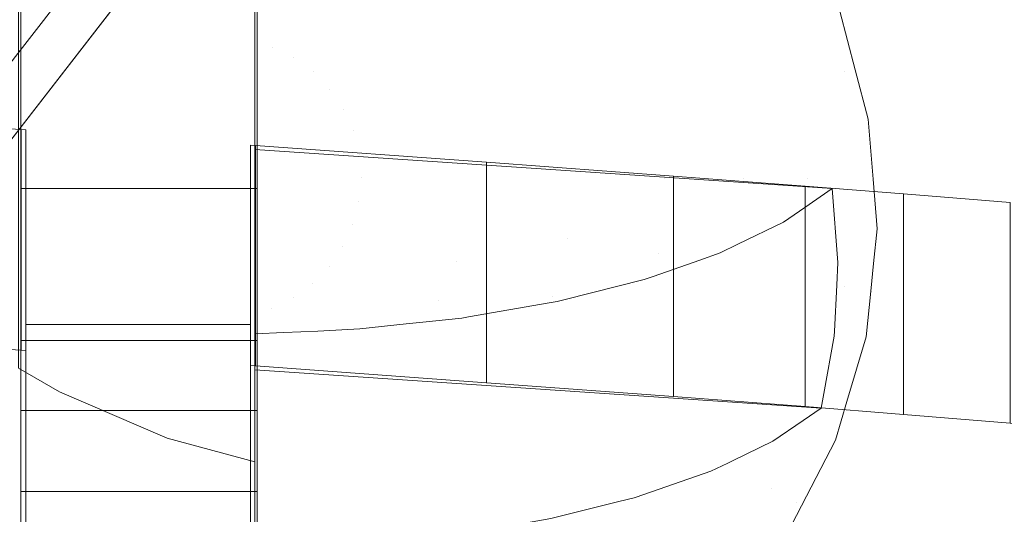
# Model space of a CAD drawing. Header units: millimetres. Extents: x -211 to 218, y -248 to 286.
# Tile 167 of 214: x 101 to 126, y 115 to 127. Entities that reach past the tile are written whole.
import ezdxf

# ---------------------------------------------------------------- set-up
doc = ezdxf.new("R2010")
doc.units = ezdxf.units.MM
doc.header["$LTSCALE"] = 25.4
doc.layers.add('None', color=7, linetype='Continuous', lineweight=9)

msp = doc.modelspace()

# ---------------------------------------------------------------- linework, layer by layer
at = {"layer": 'None', "color": 7, "linetype": 'Continuous', "lineweight": 9}
for points, invisible_edges in [([(205.116, 271.427, -415.145), (204.746, 272.823, -414.705), (122.092, 127.601, -22.845), (122.485, 126.115, -23.313)], 10), ([(172.511, 271.511, -421.991), (172.345, 269.893, -422.626), (89.691, 124.67, -30.765), (89.97, 127.399, -29.695)], 10), ([(205.325, 270.639, -415.393), (205.116, 271.427, -415.145), (122.485, 126.115, -23.313)], 10), ([(122.485, 126.115, -23.313), (122.817, 124.861, -23.707), (205.472, 270.083, -415.568), (205.325, 270.639, -415.393)], 10), ([(205.593, 268.59, -416.096), (205.472, 270.083, -415.568), (122.817, 124.861, -23.707), (122.941, 123.337, -24.246)], 10), ([(89.915, 121.909, -31.741), (89.691, 124.67, -30.765), (172.345, 269.893, -422.626)], 10), ([(172.345, 269.893, -422.626), (172.45, 268.6, -423.083), (89.917, 121.885, -31.75), (89.915, 121.909, -31.741)], 10), ([(172.45, 268.6, -423.083), (172.571, 267.107, -423.61), (89.917, 121.885, -31.75)], 10), ([(122.941, 123.337, -24.246), (123.043, 122.075, -24.692), (205.698, 267.297, -416.553), (205.593, 268.59, -416.096)], 10), ([(205.532, 265.679, -417.187), (205.698, 267.297, -416.553), (123.043, 122.075, -24.692), (122.953, 121.193, -25.038)], 10), ([(89.993, 121.596, -31.841), (89.917, 121.885, -31.75), (172.571, 267.107, -423.61), (172.685, 266.679, -423.745)], 10), ([(172.685, 266.679, -423.745), (172.927, 265.763, -424.034), (89.993, 121.596, -31.841)], 10), ([(90.604, 119.289, -32.567), (89.993, 121.596, -31.841), (172.927, 265.763, -424.034)], 10), ([(172.927, 265.763, -424.034), (173.297, 264.366, -424.473), (90.642, 119.144, -32.612), (90.604, 119.289, -32.567)], 10), ([(205.417, 264.551, -417.63), (205.532, 265.679, -417.187), (122.953, 121.193, -25.038), (122.881, 120.491, -25.313)], 10), ([(205.051, 263.318, -418.164), (205.417, 264.551, -417.63), (122.762, 119.329, -25.769)], 10), ([(122.881, 120.491, -25.313), (122.762, 119.329, -25.769), (205.417, 264.551, -417.63)], 10), ([(91.846, 116.532, -33.327), (90.642, 119.144, -32.612), (173.297, 264.366, -424.473), (173.884, 263.091, -424.822)], 10), ([(122.762, 119.329, -25.769), (122.275, 117.686, -26.481), (204.901, 262.812, -418.383), (205.051, 263.318, -418.164)], 10), ([(173.884, 263.091, -424.822), (174.5, 261.754, -425.187), (91.846, 116.532, -33.327)], 10), ([(122.275, 117.686, -26.481), (121.983, 116.705, -26.906), (204.638, 261.927, -418.766), (204.901, 262.812, -418.383)], 10), ([(203.701, 260.117, -419.635), (204.638, 261.927, -418.766), (121.983, 116.705, -26.906), (121.123, 115.043, -27.703)], 10), ([(93.135, 114.648, -33.753), (91.846, 116.532, -33.327), (174.5, 261.754, -425.187), (175.254, 260.652, -425.437)], 10), ([(175.254, 260.652, -425.437), (176.145, 259.35, -425.731), (93.49, 114.128, -33.871), (93.135, 114.648, -33.753)], 10), ([(121.123, 115.043, -27.703), (120.865, 114.546, -27.942), (203.384, 259.506, -419.928), (203.701, 260.117, -419.635)], 10), ([(93.49, 114.128, -33.871), (176.145, 259.35, -425.731), (135.413, 183.258, -225.354), (112.13, 142.35, -114.971)], 11), ([(201.978, 257.722, -420.886), (203.384, 259.506, -419.928), (120.73, 114.284, -28.067), (119.467, 112.682, -28.928)], 10), ([(120.865, 114.546, -27.942), (120.73, 114.284, -28.067), (203.384, 259.506, -419.928)], 10), ([(119.467, 112.682, -28.928), (119.04, 112.14, -29.218), (201.694, 257.362, -421.079), (201.849, 257.558, -420.974)], 10), ([(201.849, 257.558, -420.974), (201.978, 257.722, -420.886), (119.467, 112.682, -28.928)], 10), ([(199.816, 255.73, -422.08), (201.694, 257.362, -421.079), (119.04, 112.14, -29.218), (117.385, 110.701, -30.101)], 10), ([(197.326, 254.212, -423.168), (199.619, 255.558, -422.185), (116.965, 110.336, -30.324), (115.765, 109.632, -30.839)], 10), ([(117.385, 110.701, -30.101), (116.965, 110.336, -30.324), (199.619, 255.558, -422.185), (199.816, 255.73, -422.08)], 10), ([(107.238, 116.155, -55.941), (105.016, 116.758, -55.688), (183.169, 254.07, -426.206)], 10), ([(183.169, 254.07, -426.206), (105.016, 116.758, -55.688), (116.196, 139.44, -115.192), (139.479, 180.348, -225.575)], 11), ([(107.238, 116.155, -55.941), (183.169, 254.07, -426.206), (183.673, 253.902, -426.163)], 9), ([(114.978, 109.17, -31.176), (114.568, 108.929, -31.352), (197.222, 254.151, -423.212), (197.326, 254.212, -423.168)], 10), ([(195.684, 253.588, -423.745), (197.222, 254.151, -423.212), (114.568, 108.929, -31.352)], 10), ([(115.765, 109.632, -30.839), (114.978, 109.17, -31.176), (197.326, 254.212, -423.168)], 10), ([(183.673, 253.902, -426.163), (107.238, 114.863, -52.626), (107.238, 116.155, -55.941)], 9), ([(183.673, 253.902, -426.163), (185.97, 253.133, -425.963), (107.238, 114.863, -52.626)], 10), ([(114.568, 108.929, -31.352), (112.36, 108.121, -32.117), (194.625, 253.2, -424.112), (195.684, 253.588, -423.745)], 10), ([(107.238, 114.863, -52.626), (185.97, 253.133, -425.963), (188.863, 252.666, -425.526)], 9), ([(191.761, 252.683, -424.908), (194.576, 253.183, -424.129), (111.921, 107.96, -32.269), (109.636, 107.554, -32.901)], 10), ([(112.36, 108.121, -32.117), (111.921, 107.96, -32.269), (194.576, 253.183, -424.129), (194.625, 253.2, -424.112)], 10), ([(189.022, 252.667, -425.492), (109.107, 107.46, -33.048), (107.238, 109.346, -38.473)], 11), ([(107.238, 109.346, -38.473), (188.863, 252.666, -425.526), (189.022, 252.667, -425.492)], 9), ([(188.863, 252.666, -425.526), (107.238, 109.346, -38.473), (107.238, 114.863, -52.626)], 9), ([(189.022, 252.667, -425.492), (191.761, 252.683, -424.908), (109.107, 107.46, -33.048)], 10), ([(109.636, 107.554, -32.901), (109.107, 107.46, -33.048), (191.761, 252.683, -424.908)], 10), ([(-0.007, 3.097, -170.151), (3.938, 8.187, -170.151), (126.12, 166.801, -179.983), (-130.065, -163.744, -179.983)], 10), ([(126.12, 166.801, -179.983), (3.938, 8.187, -170.151), (3.938, 7.189, -160.019), (121.91, 159.403, -160.019)], 9), ([(-126.12, -166.801, -180.284), (130.065, 163.744, -180.284), (7.883, 5.13, -170.452), (3.938, 0.04, -170.452)], 10), ([(125.854, 156.345, -160.32), (7.883, 4.132, -160.32), (7.883, 5.13, -170.452), (130.065, 163.744, -180.284)], 12), ([(101.301, 161.134, 12.683), (101.301, 123.099, 19.535), (101.301, 127.607, 22.154)], 9), ([(101.301, 161.134, 12.683), (101.301, 109.997, 12.983), (101.301, 117.463, 16.598)], 9), ([(101.301, 117.463, 16.598), (101.301, 123.099, 19.535), (101.301, 161.134, 12.683)], 10), ([(101.301, 161.134, 12.683), (101.301, 156.945, 8.817), (101.301, 109.874, 12.94), (101.301, 109.997, 12.983)], 10), ([(-114.033, 159.403, -160.019), (133.301, -159.721, -160.019), (7.883, 3.068, -169.85), (3.938, 8.157, -169.85)], 10), ([(101.301, 109.874, 12.94), (101.301, 156.945, 8.817), (101.301, 159.377, -6.653), (101.301, 153.708, -10.315)], 11), ([(107.301, 153.708, -10.315), (107.301, 159.377, -6.653), (107.301, 156.945, 8.817), (107.301, 109.874, 12.94)], 14), ([(107.301, 156.945, 8.817), (107.301, 123.099, 19.535), (107.301, 117.463, 16.598)], 9), ([(107.301, 127.607, 22.154), (107.301, 123.099, 19.535), (107.301, 156.945, 8.817)], 10), ([(107.301, 117.463, 16.598), (107.301, 109.997, 12.983), (107.301, 156.945, 8.817)], 10), ([(107.301, 109.997, 12.983), (107.301, 109.874, 12.94), (107.301, 156.945, 8.817)], 10), ([(-0.007, 5.1, -170.151), (3.938, 0.01, -170.151), (129.356, -162.778, -160.32), (-117.978, 156.345, -160.32)], 10), ([(101.301, 153.708, -10.315), (101.301, 149.125, -12.989), (101.301, 109.874, 12.94)], 10), ([(107.301, 109.874, 12.94), (107.301, 149.125, -12.989), (107.301, 153.708, -10.315)], 9), ([(101.301, 149.125, -12.989), (101.301, 143.207, -16.117), (101.301, 109.874, 12.94)], 10), ([(107.301, 109.874, 12.94), (107.301, 143.207, -16.117), (107.301, 149.125, -12.989)], 9), ([(101.301, 139.844, -22.778), (101.301, 147.456, -42.807), (101.301, 115.407, -56.257), (101.301, 106.939, -34.183)], 8), ([(107.301, 106.939, -34.183), (107.301, 115.407, -56.257), (107.301, 147.456, -42.807), (107.301, 139.844, -22.778)], 8), ([(102.28, 117.937, -55.193), (107.238, 146.795, -43.067), (105.055, 146.238, -43.301), (102.315, 145.106, -43.776)], 9), ([(102.28, 117.937, -55.193), (105.016, 116.758, -55.688), (107.238, 116.155, -55.941), (107.238, 146.795, -43.067)], 8), ([(107.238, 145.539, -39.513), (107.238, 146.795, -43.067), (107.238, 116.155, -55.941), (107.238, 114.863, -52.626)], 8), ([(107.238, 145.539, -39.513), (107.238, 114.863, -52.626), (107.238, 109.346, -38.473), (107.238, 118.49, -25.567)], 13), ([(107.238, 118.49, -25.567), (107.238, 124.09, -23.413), (107.238, 145.539, -39.513)], 10), ([(107.238, 140.472, -25.177), (107.238, 145.539, -39.513), (107.238, 124.09, -23.413)], 10), ([(102.315, 145.106, -43.776), (101.238, 144.504, -44.029), (101.238, 118.536, -54.941), (102.28, 117.937, -55.193)], 8), ([(101.301, 143.207, -16.117), (101.301, 142.247, -16.596), (101.301, 109.874, 12.94)], 10), ([(107.301, 109.874, 12.94), (107.301, 142.247, -16.596), (107.301, 143.207, -16.117)], 9), ([(94.858, 112.701, -34.111), (93.49, 114.128, -33.871), (112.13, 142.35, -114.971)], 10), ([(95.526, 112.005, -34.228), (94.858, 112.701, -34.111), (112.13, 142.35, -114.971)], 10), ([(112.13, 142.35, -114.971), (112.569, 141.948, -115.027), (95.526, 112.005, -34.228)], 10), ([(101.301, 142.247, -16.596), (101.301, 142.009, -16.724), (101.301, 109.874, 12.94)], 10), ([(101.301, 109.874, 12.94), (101.301, 142.009, -16.724), (101.301, 141.779, -16.866)], 9), ([(107.301, 109.874, 12.94), (107.301, 142.009, -16.724), (107.301, 142.247, -16.596)], 9), ([(107.301, 141.779, -16.866), (107.301, 142.009, -16.724), (107.301, 109.874, 12.94)], 10), ([(95.526, 112.005, -34.228), (112.569, 141.948, -115.027), (101.238, 118.536, -54.941)], 11), ([(102.28, 117.937, -55.193), (101.238, 118.536, -54.941), (112.569, 141.948, -115.027)], 10), ([(101.301, 109.874, 12.94), (101.301, 141.779, -16.866), (101.301, 141.556, -17.019)], 9), ([(112.569, 141.948, -115.027), (114.934, 140.171, -115.187), (102.28, 117.937, -55.193)], 10), ([(107.301, 141.556, -17.019), (107.301, 141.779, -16.866), (107.301, 109.874, 12.94)], 10), ([(101.301, 109.874, 12.94), (101.301, 141.556, -17.019), (101.301, 141.342, -17.185)], 9), ([(107.301, 141.342, -17.185), (107.301, 141.556, -17.019), (107.301, 109.874, 12.94)], 10), ([(101.301, 141.342, -17.185), (101.301, 141.138, -17.362), (101.301, 109.874, 12.94)], 10), ([(107.301, 109.874, 12.94), (107.301, 141.138, -17.362), (107.301, 141.342, -17.185)], 9), ([(101.301, 109.874, 12.94), (101.301, 141.138, -17.362), (101.301, 140.943, -17.55)], 9), ([(107.301, 140.943, -17.55), (107.301, 141.138, -17.362), (107.301, 109.874, 12.94)], 10), ([(101.301, 140.943, -17.55), (101.301, 140.768, -17.738), (101.301, 109.874, 12.94)], 10), ([(101.301, 140.768, -17.738), (101.301, 140.595, -17.946), (101.301, 109.874, 12.94)], 10), ([(107.301, 109.874, 12.94), (107.301, 140.768, -17.738), (107.301, 140.943, -17.55)], 9), ([(107.301, 109.874, 12.94), (107.301, 140.595, -17.946), (107.301, 140.768, -17.738)], 9), ([(101.301, 109.874, 12.94), (101.301, 140.595, -17.946), (101.301, 140.433, -18.163)], 9), ([(107.301, 140.433, -18.163), (107.301, 140.595, -17.946), (107.301, 109.874, 12.94)], 10), ([(101.301, 109.874, 12.94), (101.301, 140.433, -18.163), (101.301, 140.283, -18.388)], 9), ([(101.301, 140.283, -18.388), (101.301, 140.145, -18.621), (101.301, 119.237, -11.427), (101.301, 109.874, 12.94)], 10), ([(107.238, 138.227, -19.561), (107.238, 139.232, -21.668), (107.238, 140.472, -25.177), (107.238, 124.09, -23.413)], 12), ([(107.301, 140.283, -18.388), (107.301, 140.433, -18.163), (107.301, 109.874, 12.94)], 10), ([(107.301, 109.874, 12.94), (107.301, 119.237, -11.427), (107.301, 140.145, -18.621), (107.301, 140.283, -18.388)], 10), ([(101.301, 140.145, -18.621), (101.301, 140.02, -18.861), (101.301, 119.237, -11.427)], 10), ([(101.301, 119.237, -11.427), (101.301, 140.02, -18.861), (101.301, 139.909, -19.107)], 9), ([(105.016, 116.758, -55.688), (102.28, 117.937, -55.193), (114.934, 140.171, -115.187)], 10), ([(114.934, 140.171, -115.187), (116.196, 139.44, -115.192), (105.016, 116.758, -55.688)], 10), ([(107.301, 119.237, -11.427), (107.301, 140.02, -18.861), (107.301, 140.145, -18.621)], 9), ([(107.301, 139.909, -19.107), (107.301, 140.02, -18.861), (107.301, 119.237, -11.427)], 10), ([(101.301, 139.909, -19.107), (101.301, 139.816, -19.347), (101.301, 119.237, -11.427)], 10), ([(101.301, 106.939, -34.183), (101.301, 106.838, -33.939), (101.301, 139.759, -22.535), (101.301, 139.844, -22.778)], 10), ([(101.301, 139.816, -19.347), (101.301, 139.731, -19.604), (101.301, 119.237, -11.427)], 10), ([(101.301, 139.759, -22.535), (101.301, 106.724, -33.702), (101.301, 106.597, -33.47)], 9), ([(101.301, 106.838, -33.939), (101.301, 106.724, -33.702), (101.301, 139.759, -22.535)], 10), ([(101.301, 106.459, -33.245), (101.301, 139.684, -22.276), (101.301, 139.759, -22.535)], 9), ([(101.301, 106.597, -33.47), (101.301, 106.459, -33.245), (101.301, 139.759, -22.535)], 10), ([(107.301, 119.237, -11.427), (107.301, 139.816, -19.347), (107.301, 139.909, -19.107)], 9), ([(107.301, 139.844, -22.778), (107.301, 139.759, -22.535), (107.301, 106.838, -33.939), (107.301, 106.939, -34.183)], 10), ([(107.301, 119.237, -11.427), (107.301, 139.731, -19.604), (107.301, 139.816, -19.347)], 9), ([(107.301, 139.759, -22.535), (107.301, 106.724, -33.702), (107.301, 106.838, -33.939)], 9), ([(107.301, 139.759, -22.535), (107.301, 106.459, -33.245), (107.301, 106.597, -33.47)], 9), ([(107.301, 106.597, -33.47), (107.301, 106.724, -33.702), (107.301, 139.759, -22.535)], 10), ([(107.301, 139.759, -22.535), (107.301, 139.684, -22.276), (107.301, 106.459, -33.245)], 10), ([(101.301, 119.237, -11.427), (101.301, 139.731, -19.604), (101.301, 139.661, -19.865)], 9), ([(101.301, 106.459, -33.245), (101.301, 106.309, -33.029), (101.301, 139.684, -22.276)], 10), ([(101.301, 139.623, -22.013), (101.301, 139.684, -22.276), (101.301, 106.147, -32.821)], 10), ([(101.301, 106.309, -33.029), (101.301, 106.147, -32.821), (101.301, 139.684, -22.276)], 10), ([(101.301, 119.237, -11.427), (101.301, 139.661, -19.865), (101.301, 139.605, -20.13)], 9), ([(101.301, 106.147, -32.821), (101.301, 139.576, -21.746), (101.301, 139.623, -22.013)], 9), ([(101.301, 139.605, -20.13), (101.301, 139.564, -20.397), (101.301, 119.237, -11.427)], 10), ([(101.301, 139.576, -21.746), (101.301, 106.147, -32.821), (101.301, 105.965, -32.611)], 9), ([(101.301, 105.965, -32.611), (101.301, 105.782, -32.421), (101.301, 139.576, -21.746)], 10), ([(101.301, 105.589, -32.241), (101.301, 139.544, -21.477), (101.301, 139.576, -21.746)], 9), ([(101.301, 105.782, -32.421), (101.301, 105.589, -32.241), (101.301, 139.576, -21.746)], 10), ([(101.301, 113.916, -13.472), (101.301, 119.237, -11.427), (101.301, 139.564, -20.397), (101.301, 139.537, -20.666)], 10), ([(101.301, 139.527, -21.207), (101.301, 139.544, -21.477), (101.301, 105.589, -32.241)], 10), ([(101.301, 113.916, -13.472), (101.301, 139.537, -20.666), (101.301, 139.525, -20.936)], 9), ([(101.301, 139.525, -20.936), (101.301, 139.527, -21.207), (101.301, 105.589, -32.241), (101.301, 113.916, -13.472)], 14), ([(107.301, 139.661, -19.865), (107.301, 139.731, -19.604), (107.301, 119.237, -11.427)], 10), ([(107.301, 139.684, -22.276), (107.301, 106.309, -33.029), (107.301, 106.459, -33.245)], 9), ([(107.301, 106.147, -32.821), (107.301, 139.684, -22.276), (107.301, 139.623, -22.013)], 9), ([(107.301, 139.684, -22.276), (107.301, 106.147, -32.821), (107.301, 106.309, -33.029)], 9), ([(107.301, 139.605, -20.13), (107.301, 139.661, -19.865), (107.301, 119.237, -11.427)], 10), ([(107.301, 139.623, -22.013), (107.301, 139.576, -21.746), (107.301, 106.147, -32.821)], 10), ([(107.301, 119.237, -11.427), (107.301, 139.564, -20.397), (107.301, 139.605, -20.13)], 9), ([(107.301, 139.576, -21.746), (107.301, 105.782, -32.421), (107.301, 105.965, -32.611)], 9), ([(107.301, 139.576, -21.746), (107.301, 105.589, -32.241), (107.301, 105.782, -32.421)], 9), ([(107.301, 105.965, -32.611), (107.301, 106.147, -32.821), (107.301, 139.576, -21.746)], 10), ([(107.301, 139.576, -21.746), (107.301, 139.544, -21.477), (107.301, 105.589, -32.241)], 10), ([(107.301, 139.537, -20.666), (107.301, 139.564, -20.397), (107.301, 119.237, -11.427), (107.301, 113.916, -13.472)], 10), ([(107.301, 105.589, -32.241), (107.301, 139.544, -21.477), (107.301, 139.527, -21.207)], 9), ([(107.301, 139.525, -20.936), (107.301, 139.537, -20.666), (107.301, 113.916, -13.472)], 10), ([(107.301, 113.916, -13.472), (107.301, 105.589, -32.241), (107.301, 139.527, -21.207), (107.301, 139.525, -20.936)], 11), ([(107.238, 138.062, -19.216), (107.238, 138.227, -19.561), (107.238, 124.09, -23.413)], 10), ([(107.238, 124.09, -23.413), (107.238, 134.633, -15.023), (107.238, 136.516, -16.982), (107.238, 138.062, -19.216)], 9), ([(107.238, 124.09, -23.413), (107.238, 134.624, -15.016), (107.238, 134.633, -15.023)], 9), ([(107.238, 130.059, -12.123), (107.238, 132.462, -13.389), (107.238, 134.624, -15.016), (107.238, 124.09, -23.413)], 12), ([(107.238, 124.09, -23.413), (107.238, 129.653, -11.986), (107.238, 130.059, -12.123)], 9), ([(110.553, 128.152, -11.96), (111.304, 127.372, -11.96), (113.322, 129.007, -13.276), (112.264, 130.106, -13.276)], 15), ([(116.215, 128.884, -15.015), (117.008, 127.131, -15.015), (118.898, 127.798, -17.127), (117.964, 129.862, -17.127)], 15), ([(107.238, 127.53, -11.272), (107.238, 129.653, -11.986), (107.238, 124.09, -23.413)], 10), ([(107.684, 126.69, -11.108), (108.712, 129.277, -11.96), (107.238, 127.484, -11.256)], 11), ([(107.684, 126.69, -11.108), (108.228, 126.418, -11.108), (109.68, 128.793, -11.96), (108.712, 129.277, -11.96)], 15), ([(111.304, 127.372, -11.96), (111.911, 126.475, -11.96), (114.178, 127.744, -13.276), (113.322, 129.007, -13.276)], 15), ([(108.228, 126.418, -11.108), (108.719, 126.058, -11.108), (110.553, 128.152, -11.96), (109.68, 128.793, -11.96)], 15), ([(114.178, 127.744, -13.276), (114.807, 126.354, -13.276), (117.008, 127.131, -15.015), (116.215, 128.884, -15.015)], 15), ([(120.42, 128.336, -19.55), (121.058, 125.877, -19.55), (122.219, 126.075, -22.213), (121.529, 128.728, -22.213)], 15), ([(121.529, 128.728, -22.213), (122.219, 126.075, -22.213), (122.092, 127.601, -22.845)], 11), ([(118.898, 127.798, -17.127), (119.467, 125.606, -17.127), (121.058, 125.877, -19.55), (120.42, 128.336, -19.55)], 15), ([(108.719, 126.058, -11.108), (109.141, 125.619, -11.108), (111.304, 127.372, -11.96), (110.553, 128.152, -11.96)], 15), ([(117.008, 127.131, -15.015), (117.492, 125.269, -15.015), (119.467, 125.606, -17.127), (118.898, 127.798, -17.127)], 15), ([(107.238, 124.09, -23.413), (107.238, 126.783, -11.14), (107.238, 127.484, -11.256), (107.238, 127.53, -11.272)], 9), ([(111.911, 126.475, -11.96), (112.357, 125.488, -11.96), (114.807, 126.354, -13.276), (114.178, 127.744, -13.276)], 15), ([(122.219, 126.075, -22.213), (122.485, 126.115, -23.313), (122.092, 127.601, -22.845)], 9), ([(107.238, 127.484, -11.256), (107.238, 126.783, -11.14), (107.684, 126.69, -11.108)], 10), ([(109.141, 125.619, -11.108), (109.482, 125.116, -11.108), (111.911, 126.475, -11.96), (111.304, 127.372, -11.96)], 15), ([(114.807, 126.354, -13.276), (115.19, 124.877, -13.276), (117.492, 125.269, -15.015), (117.008, 127.131, -15.015)], 15), ([(107.238, 124.09, -23.413), (107.238, 126.103, -11.027), (107.238, 126.783, -11.14)], 9), ([(107.238, 126.103, -11.027), (107.684, 126.69, -11.108), (107.238, 126.783, -11.14)], 3), ([(108.228, 126.418, -11.108), (107.684, 126.69, -11.108), (107.238, 126.103, -11.027)], 11), ([(108.719, 126.058, -11.108), (108.228, 126.418, -11.108), (107.238, 124.804, -10.811)], 11), ([(107.238, 126.103, -11.027), (107.238, 124.804, -10.811), (108.228, 126.418, -11.108)], 10), ([(109.482, 125.116, -11.108), (109.733, 124.561, -11.108), (112.357, 125.488, -11.96), (111.911, 126.475, -11.96)], 15), ([(112.357, 125.488, -11.96), (112.63, 124.44, -11.96), (115.19, 124.877, -13.276), (114.807, 126.354, -13.276)], 15), ([(107.238, 124.522, -10.799), (107.238, 124.804, -10.811), (107.238, 126.103, -11.027), (107.238, 124.09, -23.413)], 12), ([(109.141, 125.619, -11.108), (108.719, 126.058, -11.108), (107.238, 124.522, -10.799)], 11), ([(107.238, 124.804, -10.811), (107.238, 124.522, -10.799), (108.719, 126.058, -11.108)], 10), ([(121.058, 125.877, -19.55), (121.27, 123.346, -19.55), (122.447, 123.344, -22.213), (122.219, 126.075, -22.213)], 15), ([(122.817, 124.861, -23.707), (122.485, 126.115, -23.313), (122.219, 126.075, -22.213)], 10), ([(122.219, 126.075, -22.213), (122.447, 123.344, -22.213), (122.817, 124.861, -23.707)], 11), ([(119.467, 125.606, -17.127), (119.656, 123.349, -17.127), (121.27, 123.346, -19.55), (121.058, 125.877, -19.55)], 15), ([(109.482, 125.116, -11.108), (109.141, 125.619, -11.108), (107.238, 124.243, -10.786)], 11), ([(107.238, 124.522, -10.799), (107.238, 124.243, -10.786), (109.141, 125.619, -11.108)], 10), ([(117.492, 125.269, -15.015), (117.652, 123.352, -15.015), (119.656, 123.349, -17.127), (119.467, 125.606, -17.127)], 15), ([(87.765, 125.394, -26.667), (73.693, 121.379, -16.206), (73.953, 111.366, 9.885), (101.427, 119.645, -11.687)], 15), ([(101.427, 119.645, -11.687), (101.307, 124.595, -24.585), (87.765, 125.394, -26.667)], 9), ([(109.733, 124.561, -11.108), (109.886, 123.973, -11.108), (112.63, 124.44, -11.96), (112.357, 125.488, -11.96)], 15), ([(115.19, 124.877, -13.276), (115.318, 123.357, -13.276), (117.652, 123.352, -15.015), (117.492, 125.269, -15.015)], 15), ([(109.733, 124.561, -11.108), (109.482, 125.116, -11.108), (107.238, 123.977, -10.775)], 11), ([(107.238, 124.243, -10.786), (107.238, 123.977, -10.775), (109.482, 125.116, -11.108)], 10), ([(112.63, 124.44, -11.96), (112.72, 123.361, -11.96), (115.318, 123.357, -13.276), (115.19, 124.877, -13.276)], 15), ([(122.447, 123.344, -22.213), (122.941, 123.337, -24.246), (122.817, 124.861, -23.707)], 9), ([(101.427, 119.645, -11.687), (101.427, 124.587, -24.564), (101.307, 124.595, -24.585)], 8), ([(109.886, 123.973, -11.108), (109.733, 124.561, -11.108), (107.238, 123.736, -10.764)], 11), ([(107.238, 123.977, -10.775), (107.238, 123.736, -10.764), (109.733, 124.561, -11.108)], 10), ([(107.238, 124.09, -23.413), (107.238, 124.243, -10.786), (107.238, 124.522, -10.799)], 9), ([(109.886, 123.973, -11.108), (109.936, 123.366, -11.108), (112.72, 123.361, -11.96), (112.63, 124.44, -11.96)], 15), ([(113.123, 123.767, -22.427), (107.258, 124.193, -23.538), (107.127, 124.202, -23.561), (107.127, 119.645, -11.687)], 8), ([(107.238, 124.09, -23.413), (107.238, 123.977, -10.775), (107.238, 124.243, -10.786)], 9), ([(107.238, 124.09, -23.413), (107.238, 123.194, -10.76), (107.238, 123.371, -10.754)], 9), ([(107.238, 124.09, -23.413), (107.238, 120.565, -11.039), (107.238, 121.76, -10.851)], 9), ([(107.238, 123.371, -10.754), (107.238, 123.446, -10.751), (107.238, 123.736, -10.764), (107.238, 124.09, -23.413)], 12), ([(107.238, 121.76, -10.851), (107.238, 122.087, -10.8), (107.238, 122.509, -10.785), (107.238, 124.09, -23.413)], 12), ([(107.238, 124.09, -23.413), (107.238, 122.987, -10.767), (107.238, 123.194, -10.76)], 9), ([(107.238, 122.509, -10.785), (107.238, 122.755, -10.776), (107.238, 124.09, -23.413)], 10), ([(107.238, 124.09, -23.413), (107.238, 119.403, -11.221), (107.238, 119.958, -11.134)], 8), ([(107.238, 123.736, -10.764), (107.238, 123.977, -10.775), (107.238, 124.09, -23.413)], 10), ([(107.238, 119.958, -11.134), (107.238, 120.565, -11.039), (107.238, 124.09, -23.413)], 10), ([(107.238, 122.755, -10.776), (107.238, 122.987, -10.767), (107.238, 124.09, -23.413)], 10), ([(107.238, 124.09, -23.413), (107.238, 118.49, -25.567), (121.959, 119.473, -22.213), (122.018, 120.643, -21.751)], 10), ([(122.018, 120.643, -21.751), (122.047, 121.215, -21.526), (121.902, 123.098, -20.831), (107.238, 124.09, -23.413)], 8), ([(107.238, 124.09, -23.413), (114.715, 120.196, -13.283), (112.668, 119.839, -12.356)], 9), ([(107.238, 124.09, -23.413), (117.35, 120.866, -15.026), (117.124, 120.787, -14.821), (115.084, 120.273, -13.485)], 9), ([(115.084, 120.273, -13.485), (114.917, 120.231, -13.375), (114.715, 120.196, -13.283), (107.238, 124.09, -23.413)], 12), ([(107.238, 124.09, -23.413), (118.538, 121.281, -16.106), (117.35, 120.866, -15.026)], 9), ([(107.238, 124.09, -23.413), (121.202, 122.613, -19.569), (120.661, 122.239, -18.597), (119.508, 121.681, -17.147)], 9), ([(119.508, 121.681, -17.147), (119.055, 121.462, -16.577), (118.538, 121.281, -16.106), (107.238, 124.09, -23.413)], 12), ([(107.238, 124.09, -23.413), (121.902, 123.098, -20.831), (121.202, 122.613, -19.569)], 8), ([(107.238, 124.09, -23.413), (111.086, 119.657, -11.882), (109.91, 119.53, -11.552), (108.84, 119.479, -11.42)], 9), ([(112.668, 119.839, -12.356), (112.492, 119.809, -12.276), (111.418, 119.693, -11.975), (107.238, 124.09, -23.413)], 12), ([(111.418, 119.693, -11.975), (111.086, 119.657, -11.882), (107.238, 124.09, -23.413)], 10), ([(108.84, 119.479, -11.42), (107.973, 119.438, -11.312), (107.238, 124.09, -23.413)], 10), ([(107.973, 119.438, -11.312), (107.238, 119.403, -11.221), (107.238, 124.09, -23.413)], 8), ([(117.873, 123.415, -21.511), (113.123, 123.767, -22.427), (107.127, 119.645, -11.687)], 10), ([(109.936, 123.366, -11.108), (109.886, 123.973, -11.108), (107.238, 123.446, -10.751)], 11), ([(107.238, 123.736, -10.764), (107.238, 123.446, -10.751), (109.886, 123.973, -11.108)], 10), ([(107.127, 119.645, -11.687), (134.86, 108.342, 17.764), (134.86, 117.023, -4.855), (117.873, 123.415, -21.511)], 13), ([(107.238, 123.446, -10.751), (107.238, 123.371, -10.754), (109.936, 123.366, -11.108)], 10), ([(109.936, 123.366, -11.108), (107.238, 123.371, -10.754), (107.238, 123.194, -10.76)], 9), ([(107.238, 123.194, -10.76), (109.883, 122.76, -11.108), (109.936, 123.366, -11.108)], 11), ([(109.936, 123.366, -11.108), (109.883, 122.76, -11.108), (112.626, 122.282, -11.96), (112.72, 123.361, -11.96)], 15), ([(112.72, 123.361, -11.96), (112.626, 122.282, -11.96), (115.185, 121.837, -13.276), (115.318, 123.357, -13.276)], 15), ([(115.318, 123.357, -13.276), (115.185, 121.837, -13.276), (117.485, 121.436, -15.015), (117.652, 123.352, -15.015)], 15), ([(117.652, 123.352, -15.015), (117.485, 121.436, -15.015), (118.538, 121.281, -16.106)], 11), ([(119.656, 123.349, -17.127), (117.652, 123.352, -15.015), (119.055, 121.462, -16.577)], 11), ([(118.538, 121.281, -16.106), (119.055, 121.462, -16.577), (117.652, 123.352, -15.015)], 10), ([(123.714, 122.964, -20.335), (121.216, 123.161, -20.849), (117.873, 123.415, -21.511), (134.86, 117.023, -4.855)], 12), ([(119.055, 121.462, -16.577), (119.508, 121.681, -17.147), (119.656, 123.349, -17.127)], 10), ([(119.656, 123.349, -17.127), (119.508, 121.681, -17.147), (120.661, 122.239, -18.597)], 9), ([(121.27, 123.346, -19.55), (119.656, 123.349, -17.127), (120.661, 122.239, -18.597)], 11), ([(120.661, 122.239, -18.597), (121.202, 122.613, -19.569), (121.27, 123.346, -19.55)], 10), ([(121.27, 123.346, -19.55), (121.202, 122.613, -19.569), (121.902, 123.098, -20.831)], 9), ([(121.902, 123.098, -20.831), (122.447, 123.344, -22.213), (121.27, 123.346, -19.55)], 11), ([(122.447, 123.344, -22.213), (121.902, 123.098, -20.831), (122.047, 121.215, -21.526)], 9), ([(122.209, 120.613, -22.213), (122.447, 123.344, -22.213), (122.047, 121.215, -21.526)], 11), ([(122.941, 123.337, -24.246), (122.447, 123.344, -22.213), (122.209, 120.613, -22.213)], 11), ([(122.209, 120.613, -22.213), (123.043, 122.075, -24.692), (122.941, 123.337, -24.246)], 9), ([(109.883, 122.76, -11.108), (107.238, 123.194, -10.76), (107.238, 122.987, -10.767)], 9), ([(109.728, 122.172, -11.108), (107.238, 122.987, -10.767), (107.238, 122.755, -10.776)], 9), ([(107.238, 122.987, -10.767), (109.728, 122.172, -11.108), (109.883, 122.76, -11.108)], 11), ([(109.883, 122.76, -11.108), (109.728, 122.172, -11.108), (112.35, 121.235, -11.96), (112.626, 122.282, -11.96)], 15), ([(134.86, 117.023, -4.855), (126.42, 122.743, -19.759), (123.714, 122.964, -20.335)], 9), ([(109.476, 121.618, -11.108), (107.238, 122.755, -10.776), (107.238, 122.509, -10.785)], 9), ([(107.238, 122.755, -10.776), (109.476, 121.618, -11.108), (109.728, 122.172, -11.108)], 11), ([(109.132, 121.116, -11.108), (107.238, 122.509, -10.785), (107.238, 122.087, -10.8)], 9), ([(107.238, 122.509, -10.785), (109.132, 121.116, -11.108), (109.476, 121.618, -11.108)], 11), ([(112.626, 122.282, -11.96), (112.35, 121.235, -11.96), (114.796, 120.361, -13.276), (115.185, 121.837, -13.276)], 15), ([(108.709, 120.679, -11.108), (107.238, 122.087, -10.8), (107.238, 121.76, -10.851)], 9), ([(107.238, 122.087, -10.8), (108.709, 120.679, -11.108), (109.132, 121.116, -11.108)], 11), ([(109.728, 122.172, -11.108), (109.476, 121.618, -11.108), (111.9, 120.25, -11.96), (112.35, 121.235, -11.96)], 15), ([(122.953, 121.193, -25.038), (123.043, 122.075, -24.692), (122.209, 120.613, -22.213)], 10), ([(108.217, 120.32, -11.108), (107.238, 121.76, -10.851), (107.238, 120.565, -11.039)], 9), ([(107.238, 121.76, -10.851), (108.217, 120.32, -11.108), (108.709, 120.679, -11.108)], 11), ([(115.185, 121.837, -13.276), (114.796, 120.361, -13.276), (115.084, 120.273, -13.485)], 11), ([(115.185, 121.837, -13.276), (115.084, 120.273, -13.485), (117.124, 120.787, -14.821)], 9), ([(117.124, 120.787, -14.821), (117.485, 121.436, -15.015), (115.185, 121.837, -13.276)], 11), ([(109.476, 121.618, -11.108), (109.132, 121.116, -11.108), (111.086, 119.657, -11.882)], 11), ([(111.086, 119.657, -11.882), (111.9, 120.25, -11.96), (109.476, 121.618, -11.108)], 11), ([(117.124, 120.787, -14.821), (117.35, 120.866, -15.026), (117.485, 121.436, -15.015)], 10), ([(118.538, 121.281, -16.106), (117.485, 121.436, -15.015), (117.35, 120.866, -15.026)], 3), ([(109.132, 121.116, -11.108), (108.709, 120.679, -11.108), (109.91, 119.53, -11.552)], 11), ([(109.91, 119.53, -11.552), (111.086, 119.657, -11.882), (109.132, 121.116, -11.108)], 10), ([(112.35, 121.235, -11.96), (111.9, 120.25, -11.96), (112.668, 119.839, -12.356)], 11), ([(112.35, 121.235, -11.96), (112.668, 119.839, -12.356), (114.715, 120.196, -13.283)], 9), ([(114.715, 120.196, -13.283), (114.796, 120.361, -13.276), (112.35, 121.235, -11.96)], 11), ([(122.047, 121.215, -21.526), (122.018, 120.643, -21.751), (122.209, 120.613, -22.213)], 10), ([(122.209, 120.613, -22.213), (122.904, 120.492, -25.038), (122.953, 121.193, -25.038)], 11), ([(122.953, 121.193, -25.038), (122.904, 120.492, -25.038), (122.881, 120.491, -25.313)], 3), ([(107.238, 119.958, -11.134), (107.672, 120.05, -11.108), (107.238, 120.565, -11.039)], 3), ([(107.238, 120.565, -11.039), (107.672, 120.05, -11.108), (108.217, 120.32, -11.108)], 11), ([(108.709, 120.679, -11.108), (108.217, 120.32, -11.108), (108.84, 119.479, -11.42)], 11), ([(108.84, 119.479, -11.42), (109.91, 119.53, -11.552), (108.709, 120.679, -11.108)], 10), ([(121.959, 119.473, -22.213), (122.209, 120.613, -22.213), (122.018, 120.643, -21.751)], 3), ([(122.904, 120.492, -25.038), (122.209, 120.613, -22.213), (121.959, 119.473, -22.213)], 11), ([(108.217, 120.32, -11.108), (107.672, 120.05, -11.108), (107.973, 119.438, -11.312)], 11), ([(107.973, 119.438, -11.312), (108.84, 119.479, -11.42), (108.217, 120.32, -11.108)], 10), ([(114.796, 120.361, -13.276), (114.715, 120.196, -13.283), (114.917, 120.231, -13.375)], 9), ([(114.917, 120.231, -13.375), (115.084, 120.273, -13.485), (114.796, 120.361, -13.276)], 10), ([(122.904, 120.492, -25.038), (121.953, 119.345, -22.264), (121.689, 117.895, -22.874)], 9), ([(121.689, 117.895, -22.874), (122.174, 117.725, -25.038), (122.904, 120.492, -25.038)], 11), ([(121.959, 119.473, -22.213), (121.953, 119.345, -22.264), (122.904, 120.492, -25.038)], 10), ([(122.904, 120.492, -25.038), (122.174, 117.725, -25.038), (122.762, 119.329, -25.769)], 11), ([(122.762, 119.329, -25.769), (122.881, 120.491, -25.313), (122.904, 120.492, -25.038)], 10), ([(107.238, 119.403, -11.221), (107.973, 119.438, -11.312), (107.672, 120.05, -11.108)], 10), ([(107.672, 120.05, -11.108), (107.238, 119.958, -11.134), (107.238, 119.403, -11.221)], 9), ([(111.086, 119.657, -11.882), (111.418, 119.693, -11.975), (111.9, 120.25, -11.96)], 10), ([(111.9, 120.25, -11.96), (111.418, 119.693, -11.975), (112.492, 119.809, -12.276)], 9), ([(112.492, 119.809, -12.276), (112.668, 119.839, -12.356), (111.9, 120.25, -11.96)], 10), ([(101.427, 114.043, -13.837), (73.953, 105.764, 7.736), (73.693, 115.778, -18.356), (87.765, 119.792, -28.817)], 15), ([(87.765, 119.792, -28.817), (101.307, 118.993, -26.735), (101.427, 114.043, -13.837)], 10), ([(101.427, 119.645, -11.687), (73.953, 111.366, 9.885), (83.136, 111, 10.838)], 9), ([(83.136, 111, 10.838), (91.315, 110.661, 11.722), (101.427, 119.645, -11.687)], 10), ([(91.315, 110.661, 11.722), (98.368, 110.351, 12.528), (101.427, 119.645, -11.687)], 10), ([(98.368, 110.351, 12.528), (104.282, 110.073, 13.254), (107.127, 119.645, -11.687), (101.427, 119.645, -11.687)], 10), ([(107.127, 119.645, -11.687), (104.282, 110.073, 13.254), (110.404, 109.757, 14.076)], 9), ([(107.127, 119.645, -11.687), (117.531, 109.366, 15.097), (125.636, 108.897, 16.318)], 9), ([(107.127, 119.645, -11.687), (110.404, 109.757, 14.076), (117.531, 109.366, 15.097)], 9), ([(125.636, 108.897, 16.318), (134.612, 108.359, 17.721), (107.127, 119.645, -11.687)], 10), ([(134.612, 108.359, 17.721), (134.86, 108.342, 17.764), (107.127, 119.645, -11.687)], 10), ([(121.689, 117.895, -22.874), (121.953, 119.345, -22.264), (121.959, 119.473, -22.213), (107.238, 118.49, -25.567)], 12), ([(122.174, 117.725, -25.038), (122.275, 117.686, -26.481), (122.762, 119.329, -25.769)], 9), ([(101.307, 118.993, -26.735), (101.427, 118.985, -26.714), (101.427, 114.043, -13.837)], 8), ([(107.127, 114.043, -13.837), (107.127, 118.6, -25.711), (107.258, 118.592, -25.688), (113.123, 118.165, -24.577)], 8), ([(107.238, 118.49, -25.567), (107.238, 106.398, -27.942), (107.238, 106.59, -25.163), (107.238, 107.242, -22.433)], 9), ([(107.238, 118.49, -25.567), (107.238, 106.689, -30.837), (107.238, 106.667, -30.756), (107.238, 106.397, -27.963)], 9), ([(107.238, 106.397, -27.963), (107.238, 106.398, -27.942), (107.238, 118.49, -25.567)], 10), ([(107.238, 118.49, -25.567), (107.238, 107.332, -22.22), (107.238, 108.335, -19.848), (107.238, 109.838, -17.479)], 9), ([(107.238, 118.49, -25.567), (107.238, 109.346, -38.473), (107.238, 107.394, -33.467), (107.238, 106.689, -30.837)], 9), ([(107.238, 107.242, -22.433), (107.238, 107.332, -22.22), (107.238, 118.49, -25.567)], 10), ([(107.238, 109.838, -17.479), (107.238, 110.135, -17.148), (107.238, 118.49, -25.567)], 10), ([(107.238, 110.135, -17.148), (107.238, 111.712, -15.389), (107.238, 112.144, -15.043), (107.238, 118.49, -25.567)], 12), ([(107.238, 112.144, -15.043), (107.238, 113.904, -13.637), (107.238, 118.49, -25.567)], 8), ([(107.238, 118.49, -25.567), (121.62, 117.516, -23.034), (121.689, 117.895, -22.874)], 8), ([(107.238, 118.49, -25.567), (119.246, 116.123, -19.41), (119.367, 116.181, -19.561)], 9), ([(107.238, 118.49, -25.567), (114.046, 114.59, -15.423), (114.76, 114.714, -15.746), (116.484, 115.147, -16.872)], 9), ([(107.238, 118.49, -25.567), (111.922, 114.251, -14.541), (112.384, 114.301, -14.671), (113.153, 114.435, -15.019)], 9), ([(119.367, 116.181, -19.561), (120.397, 116.677, -20.85), (121.166, 117.205, -22.223), (107.238, 118.49, -25.567)], 12), ([(107.238, 118.49, -25.567), (116.875, 115.246, -17.128), (116.923, 115.258, -17.159), (118.818, 115.917, -18.875)], 9), ([(113.153, 114.435, -15.019), (114.046, 114.59, -15.423), (107.238, 118.49, -25.567)], 10), ([(107.238, 118.49, -25.567), (107.238, 113.904, -13.637), (108.326, 113.956, -13.772)], 8), ([(118.818, 115.917, -18.875), (119.246, 116.123, -19.41), (107.238, 118.49, -25.567)], 10), ([(108.326, 113.956, -13.772), (109.855, 114.029, -13.962), (111.922, 114.251, -14.541), (107.238, 118.49, -25.567)], 12), ([(116.484, 115.147, -16.872), (116.875, 115.246, -17.128), (107.238, 118.49, -25.567)], 10), ([(121.166, 117.205, -22.223), (121.62, 117.516, -23.034), (107.238, 118.49, -25.567)], 8), ([(107.127, 114.043, -13.837), (113.123, 118.165, -24.577), (117.873, 117.814, -23.661)], 9), ([(107.127, 114.043, -13.837), (117.873, 117.814, -23.661), (121.216, 117.56, -22.999), (123.714, 117.362, -22.485)], 9), ([(122.174, 117.725, -25.038), (121.689, 117.895, -22.874), (121.62, 117.516, -23.034)], 9), ([(120.985, 115.123, -25.038), (122.174, 117.725, -25.038), (121.62, 117.516, -23.034)], 11), ([(122.275, 117.686, -26.481), (122.174, 117.725, -25.038), (120.985, 115.123, -25.038)], 11), ([(120.985, 115.123, -25.038), (121.983, 116.705, -26.906), (122.275, 117.686, -26.481)], 9), ([(120.985, 115.123, -25.038), (121.62, 117.516, -23.034), (121.166, 117.205, -22.223)], 9), ([(123.714, 117.362, -22.485), (126.42, 117.141, -21.909), (107.127, 114.043, -13.837)], 10), ([(140.56, 111.421, -7.004), (107.127, 114.043, -13.837), (126.42, 117.141, -21.909), (128.979, 116.926, -21.348)], 11), ([(120.371, 115.469, -22.213), (121.166, 117.205, -22.223), (120.397, 116.677, -20.85)], 9), ([(121.166, 117.205, -22.223), (120.371, 115.469, -22.213), (120.985, 115.123, -25.038)], 11), ([(120.371, 115.469, -22.213), (120.397, 116.677, -20.85), (119.367, 116.181, -19.561)], 9), ([(120.985, 115.123, -25.038), (121.123, 115.043, -27.703), (121.983, 116.705, -26.906)], 9), ([(117.914, 113.95, -19.55), (119.302, 116.075, -19.569), (119.246, 116.123, -19.41)], 11), ([(119.246, 116.123, -19.41), (118.818, 115.917, -18.875), (117.914, 113.95, -19.55)], 10), ([(120.371, 115.469, -22.213), (119.302, 116.075, -19.569), (117.914, 113.95, -19.55)], 11), ([(119.246, 116.123, -19.41), (119.302, 116.075, -19.569), (119.367, 116.181, -19.561)], 3), ([(119.367, 116.181, -19.561), (119.302, 116.075, -19.569), (120.371, 115.469, -22.213)], 11), ([(117.914, 113.95, -19.55), (118.818, 115.917, -18.875), (116.923, 115.258, -17.159)], 9), ([(117.914, 113.95, -19.55), (116.923, 115.258, -17.159), (116.875, 115.246, -17.128)], 9), ([(117.914, 113.95, -19.55), (118.826, 113.206, -22.213), (120.371, 115.469, -22.213)], 11), ([(120.371, 115.469, -22.213), (118.826, 113.206, -22.213), (119.372, 112.76, -25.038), (120.985, 115.123, -25.038)], 15), ([(116.484, 115.147, -16.872), (114.76, 114.714, -15.746), (115.087, 113.344, -17.127)], 10), ([(115.087, 113.344, -17.127), (116.663, 114.97, -17.127), (116.484, 115.147, -16.872)], 11), ([(116.484, 115.147, -16.872), (116.663, 114.97, -17.127), (116.875, 115.246, -17.128)], 3), ([(116.875, 115.246, -17.128), (116.663, 114.97, -17.127), (117.914, 113.95, -19.55)], 11), ([(120.865, 114.546, -27.942), (120.985, 115.123, -25.038), (119.372, 112.76, -25.038)], 11), ([(120.865, 114.546, -27.942), (121.123, 115.043, -27.703), (120.985, 115.123, -25.038)], 10), ([(116.663, 114.97, -17.127), (115.087, 113.344, -17.127), (116.146, 112.126, -19.55), (117.914, 113.95, -19.55)], 15)]:
    msp.add_3dface(points, dxfattribs=dict(at, invisible_edges=invisible_edges))
for points in [[(-130.065, -163.744, -179.983), (126.12, 166.801, -179.983), (130.065, 163.744, -180.284), (-126.12, -166.801, -180.284)], [(133.301, -159.721, -160.019), (-114.033, 159.403, -160.019), (-117.978, 156.345, -160.32), (129.356, -162.778, -160.32)], [(121.91, 159.403, -160.019), (3.938, 7.189, -160.019), (7.883, 4.132, -160.32), (125.854, 156.345, -160.32)], [(107.301, 115.407, -56.257), (101.301, 115.407, -56.257), (101.301, 147.456, -42.807), (107.301, 147.456, -42.807)], [(107.301, 127.607, 22.154), (101.301, 127.607, 22.154), (101.301, 123.099, 19.535), (107.301, 123.099, 19.535)], [(101.307, 124.595, -24.585), (101.307, 118.993, -26.735), (87.765, 119.792, -28.817), (87.765, 125.394, -26.667)], [(101.427, 124.587, -24.564), (101.427, 118.985, -26.714), (101.307, 118.993, -26.735), (101.307, 124.595, -24.585)], [(101.427, 119.645, -11.687), (101.427, 114.043, -13.837), (101.427, 118.985, -26.714), (101.427, 124.587, -24.564)], [(107.258, 124.193, -23.538), (107.258, 118.592, -25.688), (107.127, 118.6, -25.711), (107.127, 124.202, -23.561)], [(107.127, 124.202, -23.561), (107.127, 118.6, -25.711), (107.127, 114.043, -13.837), (107.127, 119.645, -11.687)], [(113.123, 123.767, -22.427), (113.123, 118.165, -24.577), (107.258, 118.592, -25.688), (107.258, 124.193, -23.538)], [(117.873, 123.415, -21.511), (117.873, 117.814, -23.661), (113.123, 118.165, -24.577), (113.123, 123.767, -22.427)], [(121.216, 123.161, -20.849), (121.216, 117.56, -22.999), (117.873, 117.814, -23.661), (117.873, 123.415, -21.511)], [(107.301, 123.099, 19.535), (101.301, 123.099, 19.535), (101.301, 117.463, 16.598), (107.301, 117.463, 16.598)], [(123.714, 122.964, -20.335), (123.714, 117.362, -22.485), (121.216, 117.56, -22.999), (121.216, 123.161, -20.849)], [(126.42, 122.743, -19.759), (126.42, 117.141, -21.909), (123.714, 117.362, -22.485), (123.714, 122.964, -20.335)], [(107.127, 119.645, -11.687), (107.127, 114.043, -13.837), (101.427, 114.043, -13.837), (101.427, 119.645, -11.687)], [(107.301, 109.874, 12.94), (101.301, 109.874, 12.94), (101.301, 119.237, -11.427), (107.301, 119.237, -11.427)], [(107.301, 119.237, -11.427), (101.301, 119.237, -11.427), (101.301, 113.916, -13.472), (107.301, 113.916, -13.472)], [(107.301, 117.463, 16.598), (101.301, 117.463, 16.598), (101.301, 109.997, 12.983), (107.301, 109.997, 12.983)], [(107.301, 106.939, -34.183), (101.301, 106.939, -34.183), (101.301, 115.407, -56.257), (107.301, 115.407, -56.257)]]:
    msp.add_3dface(points, dxfattribs=at)

doc.saveas('drawing.dxf')
